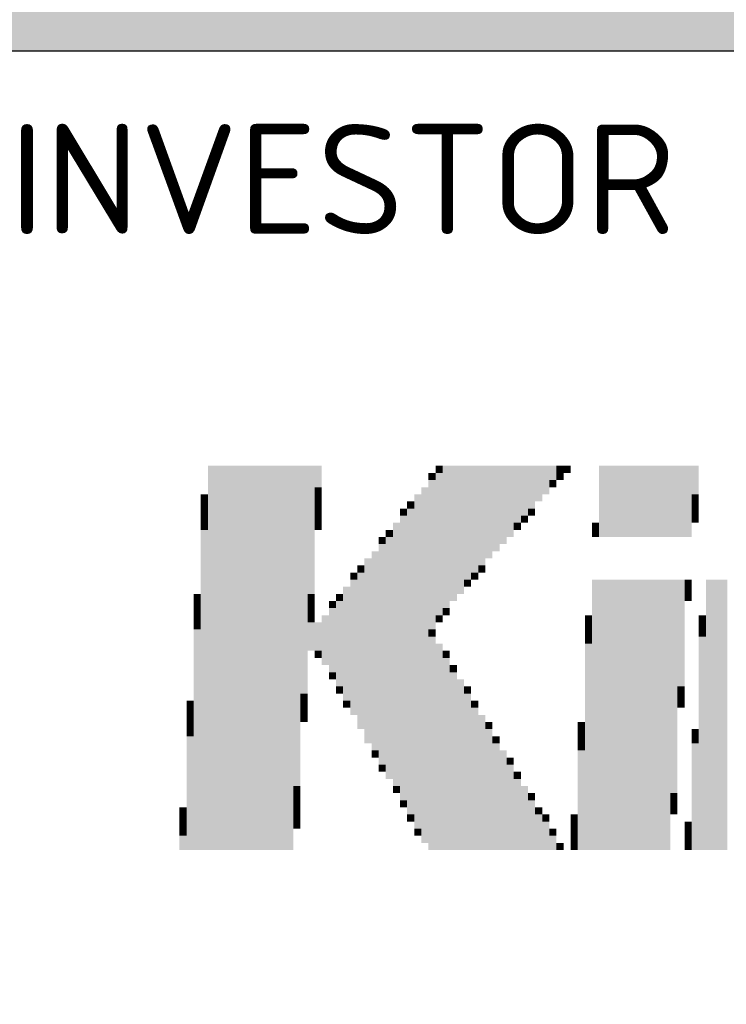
# Model space of a CAD drawing. Header units: metres. Extents: x -115250 to 1551995, y -140807 to 374743.
# Tile 12 of 205: x -49342 to -49245, y -97630 to -97496. Entities that reach past the tile are written whole.
import ezdxf
from ezdxf.enums import TextEntityAlignment as Align

# ---------------------------------------------------------------- set-up
doc = ezdxf.new("R2010")
doc.units = ezdxf.units.M
doc.header["$LTSCALE"] = 100
doc.layers.add('030-PBR popis', color=12, linetype='Continuous', lineweight=9)
doc.styles.add('ISOCPEUB_10', font='isocpeur.ttf')
doc.styles.add('ISOCPEUR', font='isocpeur.ttf')
doc.styles.add('ISOCPEUR_10', font='isocpeur.ttf')

# ---------------------------------------------------------------- blocks, each defined once
blk = doc.blocks.new('KIMBER_1')
at = {"color": 7}
for points in [[(0.11702, 0.04577), (0.11702, -0.03839), (0.11546, 0.04577), (0.11546, -0.03839)], [(0.11857, 0.04577), (0.11857, -0.03839), (0.11702, 0.04577), (0.11702, -0.03839)], [(0.12013, 0.04577), (0.12013, -0.03839), (0.11857, 0.04577), (0.11857, -0.03839)], [(0.12169, 0.04577), (0.12169, -0.03839), (0.12013, 0.04577), (0.12013, -0.03839)], [(0.12325, 0.04577), (0.12325, -0.03839), (0.12169, 0.04577), (0.12169, -0.03839)], [(0.12481, 0.04577), (0.12481, -0.03839), (0.12325, 0.04577), (0.12325, -0.03839)], [(0.12637, 0.04577), (0.12637, -0.03839), (0.12481, 0.04577), (0.12481, -0.03839)], [(0.12792, 0.04577), (0.12792, -0.03839), (0.12637, 0.04577), (0.12637, -0.03839)], [(0.12948, 0.04577), (0.12948, -0.03839), (0.12792, 0.04577), (0.12792, -0.03839)], [(0.13104, 0.04577), (0.13104, -0.03839), (0.12948, 0.04577), (0.12948, -0.03839)], [(0.1326, 0.04577), (0.1326, -0.03839), (0.13104, 0.04577), (0.13104, -0.03839)], [(0.13416, 0.04577), (0.13416, -0.03839), (0.1326, 0.04577), (0.1326, -0.03839)], [(0.13572, 0.04577), (0.13572, -0.02436), (0.13416, 0.04577), (0.13416, -0.02436)], [(0.13728, 0.04577), (0.13728, -0.0041), (0.13572, 0.04577), (0.13572, -0.0041)], [(0.13883, 0.04577), (0.13883, 0.01771), (0.13728, 0.04577), (0.13728, 0.01771)], [(0.14039, 0.04577), (0.14039, 0.04109), (0.13883, 0.04577), (0.13883, 0.04109)], [(0.16689, 0.04577), (0.16689, 0.04421), (0.16533, 0.04577), (0.16533, 0.04421)], [(0.16844, 0.04577), (0.16844, 0.0146), (0.16689, 0.04577), (0.16689, 0.0146)], [(0.17, 0.04577), (0.17, 0.01615), (0.16844, 0.04577), (0.16844, 0.01615)], [(0.17156, 0.04577), (0.17156, 0.01771), (0.17, 0.04577), (0.17, 0.01771)], [(0.17312, 0.04577), (0.17312, 0.02083), (0.17156, 0.04577), (0.17156, 0.02083)], [(0.17468, 0.04577), (0.17468, 0.02239), (0.17312, 0.04577), (0.17312, 0.02239)], [(0.17624, 0.04577), (0.17624, 0.02395), (0.17468, 0.04577), (0.17468, 0.02395)], [(0.17779, 0.04577), (0.17779, 0.02551), (0.17624, 0.04577), (0.17624, 0.02551)], [(0.17935, 0.04577), (0.17935, 0.02706), (0.17779, 0.04577), (0.17779, 0.02706)], [(0.18091, 0.04577), (0.18091, 0.02862), (0.17935, 0.04577), (0.17935, 0.02862)], [(0.18247, 0.04577), (0.18247, 0.03018), (0.18091, 0.04577), (0.18091, 0.03018)], [(0.18403, 0.04577), (0.18403, 0.0333), (0.18247, 0.04577), (0.18247, 0.0333)], [(0.18559, 0.04577), (0.18559, 0.03486), (0.18403, 0.04577), (0.18403, 0.03486)], [(0.18715, 0.04577), (0.18715, 0.03641), (0.18559, 0.04577), (0.18559, 0.03641)], [(0.1887, 0.04577), (0.1887, 0.03797), (0.18715, 0.04577), (0.18715, 0.03797)], [(0.19026, 0.04577), (0.19026, 0.03953), (0.1887, 0.04577), (0.1887, 0.03953)], [(0.19182, 0.04577), (0.19182, 0.04265), (0.19026, 0.04577), (0.19026, 0.04265)], [(0.19338, 0.04577), (0.19338, 0.04421), (0.19182, 0.04577), (0.19182, 0.04421)], [(0.19494, 0.04577), (0.19494, 0.04421), (0.19338, 0.04577), (0.19338, 0.04421)], [(0.20273, 0.04577), (0.20273, 0.03018), (0.20117, 0.04577), (0.20117, 0.03018)], [(0.20429, 0.04577), (0.20429, 0.03018), (0.20273, 0.04577), (0.20273, 0.03018)], [(0.20585, 0.04577), (0.20585, 0.03018), (0.20429, 0.04577), (0.20429, 0.03018)], [(0.20741, 0.04577), (0.20741, 0.03018), (0.20585, 0.04577), (0.20585, 0.03018)], [(0.20896, 0.04577), (0.20896, 0.03018), (0.20741, 0.04577), (0.20741, 0.03018)], [(0.21052, 0.04577), (0.21052, 0.03018), (0.20896, 0.04577), (0.20896, 0.03018)], [(0.21208, 0.04577), (0.21208, 0.03018), (0.21052, 0.04577), (0.21052, 0.03018)], [(0.21364, 0.04577), (0.21364, 0.03018), (0.21208, 0.04577), (0.21208, 0.03018)], [(0.2152, 0.04577), (0.2152, 0.03018), (0.21364, 0.04577), (0.21364, 0.03018)], [(0.21676, 0.04577), (0.21676, 0.03018), (0.2152, 0.04577), (0.2152, 0.03018)], [(0.21831, 0.04577), (0.21831, 0.03018), (0.21676, 0.04577), (0.21676, 0.03018)], [(0.21987, 0.04577), (0.21987, 0.03018), (0.21831, 0.04577), (0.21831, 0.03018)], [(0.22143, 0.04577), (0.22143, 0.03018), (0.21987, 0.04577), (0.21987, 0.03018)], [(0.22299, 0.04577), (0.22299, 0.03953), (0.22143, 0.04577), (0.22143, 0.03953)], [(0.16533, 0.04421), (0.16533, 0.04265), (0.16377, 0.04421), (0.16377, 0.04265)], [(0.16689, 0.04421), (0.16689, 0.01304), (0.16533, 0.04421), (0.16533, 0.01304)], [(0.19338, 0.04421), (0.19338, 0.04265), (0.19182, 0.04421), (0.19182, 0.04265)], [(0.14039, 0.04109), (0.14039, 0.03953), (0.13883, 0.04109), (0.13883, 0.03953)], [(0.16377, 0.04109), (0.16377, -0.03683), (0.16221, 0.04109), (0.16221, -0.03683)], [(0.16533, 0.04265), (0.16533, 0.00992), (0.16377, 0.04265), (0.16377, 0.00992)], [(0.19182, 0.04265), (0.19182, 0.04109), (0.19026, 0.04265), (0.19026, 0.04109)], [(0.11546, 0.03953), (0.11546, 0.03797), (0.1139, 0.03953), (0.1139, 0.03797)], [(0.14039, 0.03953), (0.14039, 0.03797), (0.13883, 0.03953), (0.13883, 0.03797)], [(0.16221, 0.03953), (0.16221, -0.03372), (0.16065, 0.03953), (0.16065, -0.03372)], [(0.22299, 0.03953), (0.22299, 0.03797), (0.22143, 0.03953), (0.22143, 0.03797)], [(0.11546, 0.03797), (0.11546, 0.03641), (0.1139, 0.03797), (0.1139, 0.03641)], [(0.14039, 0.03797), (0.14039, 0.03641), (0.13883, 0.03797), (0.13883, 0.03641)], [(0.16065, 0.03797), (0.16065, 0.03641), (0.15909, 0.03797), (0.15909, 0.03641)], [(0.22299, 0.03797), (0.22299, 0.03641), (0.22143, 0.03797), (0.22143, 0.03641)], [(0.11546, 0.03641), (0.11546, 0.03486), (0.1139, 0.03641), (0.1139, 0.03486)], [(0.11546, 0.03486), (0.11546, 0.0333), (0.1139, 0.03486), (0.1139, 0.0333)], [(0.14039, 0.03641), (0.14039, 0.03486), (0.13883, 0.03641), (0.13883, 0.03486)], [(0.14039, 0.03486), (0.14039, 0.0333), (0.13883, 0.03486), (0.13883, 0.0333)], [(0.15909, 0.03641), (0.15909, 0.03486), (0.15753, 0.03641), (0.15753, 0.03486)], [(0.15909, 0.03486), (0.15909, -0.02748), (0.15753, 0.03486), (0.15753, -0.02748)], [(0.16065, 0.03641), (0.16065, -0.0306), (0.15909, 0.03641), (0.15909, -0.0306)], [(0.18559, 0.03486), (0.18559, 0.0333), (0.18403, 0.03486), (0.18403, 0.0333)], [(0.18715, 0.03641), (0.18715, 0.03486), (0.18559, 0.03641), (0.18559, 0.03486)], [(0.22299, 0.03641), (0.22299, 0.03486), (0.22143, 0.03641), (0.22143, 0.03486)], [(0.22299, 0.03486), (0.22299, 0.0333), (0.22143, 0.03486), (0.22143, 0.0333)], [(0.11546, 0.0333), (0.11546, 0.03174), (0.1139, 0.0333), (0.1139, 0.03174)], [(0.14039, 0.0333), (0.14039, 0.03174), (0.13883, 0.0333), (0.13883, 0.03174)], [(0.15753, 0.0333), (0.15753, -0.02436), (0.15598, 0.0333), (0.15598, -0.02436)], [(0.18403, 0.0333), (0.18403, 0.03174), (0.18247, 0.0333), (0.18247, 0.03174)], [(0.20117, 0.0333), (0.20117, 0.03174), (0.19961, 0.0333), (0.19961, 0.03174)], [(0.11546, 0.03174), (0.11546, -0.03839), (0.1139, 0.03174), (0.1139, -0.03839)], [(0.15598, 0.03174), (0.15598, 0.03018), (0.15442, 0.03174), (0.15442, 0.03018)], [(0.20117, 0.03174), (0.20117, 0.03018), (0.19961, 0.03174), (0.19961, 0.03018)], [(0.15442, 0.03018), (0.15442, 0.02862), (0.15286, 0.03018), (0.15286, 0.02862)], [(0.15442, 0.02862), (0.15442, -0.01969), (0.15286, 0.02862), (0.15286, -0.01969)], [(0.15598, 0.03018), (0.15598, -0.02281), (0.15442, 0.03018), (0.15442, -0.02281)], [(0.15286, 0.02706), (0.15286, -0.01657), (0.1513, 0.02706), (0.1513, -0.01657)], [(0.14974, 0.02395), (0.14974, 0.02239), (0.14818, 0.02395), (0.14818, 0.02239)], [(0.1513, 0.02551), (0.1513, -0.01501), (0.14974, 0.02551), (0.14974, -0.01501)], [(0.17624, 0.02395), (0.17624, 0.02239), (0.17468, 0.02395), (0.17468, 0.02239)], [(0.14818, 0.02239), (0.14818, 0.02083), (0.14663, 0.02239), (0.14663, 0.02083)], [(0.14974, 0.02239), (0.14974, -0.0119), (0.14818, 0.02239), (0.14818, -0.0119)], [(0.17468, 0.02239), (0.17468, 0.02083), (0.17312, 0.02239), (0.17312, 0.02083)], [(0.14818, 0.02083), (0.14818, -0.00878), (0.14663, 0.02083), (0.14663, -0.00878)], [(0.17312, 0.02083), (0.17312, 0.01927), (0.17156, 0.02083), (0.17156, 0.01927)], [(0.20117, 0.02083), (0.20117, -0.03839), (0.19961, 0.02083), (0.19961, -0.03839)], [(0.20273, 0.02083), (0.20273, -0.03839), (0.20117, 0.02083), (0.20117, -0.03839)], [(0.20429, 0.02083), (0.20429, -0.03839), (0.20273, 0.02083), (0.20273, -0.03839)], [(0.20585, 0.02083), (0.20585, -0.03839), (0.20429, 0.02083), (0.20429, -0.03839)], [(0.20741, 0.02083), (0.20741, -0.03839), (0.20585, 0.02083), (0.20585, -0.03839)], [(0.20896, 0.02083), (0.20896, -0.03839), (0.20741, 0.02083), (0.20741, -0.03839)], [(0.21052, 0.02083), (0.21052, -0.03839), (0.20896, 0.02083), (0.20896, -0.03839)], [(0.21208, 0.02083), (0.21208, -0.03839), (0.21052, 0.02083), (0.21052, -0.03839)], [(0.21364, 0.02083), (0.21364, -0.03839), (0.21208, 0.02083), (0.21208, -0.03839)], [(0.2152, 0.02083), (0.2152, -0.03839), (0.21364, 0.02083), (0.21364, -0.03839)], [(0.21676, 0.02083), (0.21676, -0.03839), (0.2152, 0.02083), (0.2152, -0.03839)], [(0.21831, 0.02083), (0.21831, -0.02592), (0.21676, 0.02083), (0.21676, -0.02592)], [(0.21987, 0.02083), (0.21987, -0.00255), (0.21831, 0.02083), (0.21831, -0.00255)], [(0.22143, 0.02083), (0.22143, 0.01927), (0.21987, 0.02083), (0.21987, 0.01927)], [(0.22611, 0.02083), (0.22611, -0.03839), (0.22455, 0.02083), (0.22455, -0.03839)], [(0.22766, 0.02083), (0.22766, -0.03839), (0.22611, 0.02083), (0.22611, -0.03839)], [(0.22922, 0.02083), (0.22922, -0.03839), (0.22766, 0.02083), (0.22766, -0.03839)], [(0.1139, 0.01771), (0.1139, 0.01615), (0.11234, 0.01771), (0.11234, 0.01615)], [(0.13883, 0.01771), (0.13883, 0.01615), (0.13728, 0.01771), (0.13728, 0.01615)], [(0.14507, 0.01771), (0.14507, 0.01615), (0.14351, 0.01771), (0.14351, 0.01615)], [(0.14663, 0.01927), (0.14663, -0.00566), (0.14507, 0.01927), (0.14507, -0.00566)], [(0.22143, 0.01927), (0.22143, 0.01771), (0.21987, 0.01927), (0.21987, 0.01771)], [(0.22143, 0.01771), (0.22143, 0.01615), (0.21987, 0.01771), (0.21987, 0.01615)], [(0.1139, 0.01615), (0.1139, 0.0146), (0.11234, 0.01615), (0.11234, 0.0146)], [(0.13883, 0.01615), (0.13883, 0.0146), (0.13728, 0.01615), (0.13728, 0.0146)], [(0.14351, 0.01615), (0.14351, 0.0146), (0.14195, 0.01615), (0.14195, 0.0146)], [(0.14507, 0.01615), (0.14507, -0.00255), (0.14351, 0.01615), (0.14351, -0.00255)], [(0.1139, 0.0146), (0.1139, 0.01304), (0.11234, 0.0146), (0.11234, 0.01304)], [(0.1139, 0.01304), (0.1139, 0.01148), (0.11234, 0.01304), (0.11234, 0.01148)], [(0.13883, 0.0146), (0.13883, 0.01304), (0.13728, 0.0146), (0.13728, 0.01304)], [(0.13883, 0.01304), (0.13883, 0.01148), (0.13728, 0.01304), (0.13728, 0.01148)], [(0.14195, 0.01304), (0.14195, 0.00213), (0.14039, 0.01304), (0.14039, 0.00213)], [(0.14351, 0.0146), (0.14351, 0.00057), (0.14195, 0.0146), (0.14195, 0.00057)], [(0.16689, 0.01304), (0.16689, 0.01148), (0.16533, 0.01304), (0.16533, 0.01148)], [(0.16844, 0.0146), (0.16844, 0.01304), (0.16689, 0.0146), (0.16689, 0.01304)], [(0.19961, 0.01304), (0.19961, 0.01148), (0.19805, 0.01304), (0.19805, 0.01148)], [(0.22455, 0.01304), (0.22455, 0.01148), (0.22299, 0.01304), (0.22299, 0.01148)], [(0.1139, 0.01148), (0.1139, 0.00992), (0.11234, 0.01148), (0.11234, 0.00992)], [(0.13883, 0.01148), (0.13883, 0.00525), (0.13728, 0.01148), (0.13728, 0.00525)], [(0.14039, 0.01148), (0.14039, 0.00525), (0.13883, 0.01148), (0.13883, 0.00525)], [(0.19961, 0.01148), (0.19961, 0.00992), (0.19805, 0.01148), (0.19805, 0.00992)], [(0.22455, 0.01148), (0.22455, 0.00992), (0.22299, 0.01148), (0.22299, 0.00992)], [(0.1139, 0.00992), (0.1139, -0.03839), (0.11234, 0.00992), (0.11234, -0.03839)], [(0.16533, 0.00992), (0.16533, 0.00836), (0.16377, 0.00992), (0.16377, 0.00836)], [(0.19961, 0.00992), (0.19961, 0.00836), (0.19805, 0.00992), (0.19805, 0.00836)], [(0.22455, 0.00992), (0.22455, 0.00836), (0.22299, 0.00992), (0.22299, 0.00836)], [(0.16533, 0.00836), (0.16533, -0.03839), (0.16377, 0.00836), (0.16377, -0.03839)], [(0.16689, 0.0068), (0.16689, -0.03839), (0.16533, 0.0068), (0.16533, -0.03839)], [(0.19961, 0.00836), (0.19961, 0.0068), (0.19805, 0.00836), (0.19805, 0.0068)], [(0.19961, 0.0068), (0.19961, -0.03839), (0.19805, 0.0068), (0.19805, -0.03839)], [(0.22455, 0.00836), (0.22455, -0.03839), (0.22299, 0.00836), (0.22299, -0.03839)], [(0.14039, 0.00525), (0.14039, 0.00369), (0.13883, 0.00525), (0.13883, 0.00369)], [(0.16844, 0.00525), (0.16844, 0.00369), (0.16689, 0.00525), (0.16689, 0.00369)], [(0.16844, 0.00369), (0.16844, -0.03839), (0.16689, 0.00369), (0.16689, -0.03839)], [(0.14351, 0.00057), (0.14351, -0.00099), (0.14195, 0.00057), (0.14195, -0.00099)], [(0.17, 0.00213), (0.17, 0.00057), (0.16844, 0.00213), (0.16844, 0.00057)], [(0.17, 0.00057), (0.17, -0.03839), (0.16844, 0.00057), (0.16844, -0.03839)], [(0.17156, -0.00099), (0.17156, -0.03839), (0.17, -0.00099), (0.17, -0.03839)], [(0.13728, -0.0041), (0.13728, -0.00566), (0.13572, -0.0041), (0.13572, -0.00566)], [(0.14507, -0.00255), (0.14507, -0.0041), (0.14351, -0.00255), (0.14351, -0.0041)], [(0.17312, -0.00255), (0.17312, -0.0041), (0.17156, -0.00255), (0.17156, -0.0041)], [(0.17312, -0.0041), (0.17312, -0.03839), (0.17156, -0.0041), (0.17156, -0.03839)], [(0.21987, -0.00255), (0.21987, -0.0041), (0.21831, -0.00255), (0.21831, -0.0041)], [(0.21987, -0.0041), (0.21987, -0.00566), (0.21831, -0.0041), (0.21831, -0.00566)], [(0.11234, -0.00566), (0.11234, -0.00722), (0.11078, -0.00566), (0.11078, -0.00722)], [(0.13728, -0.00566), (0.13728, -0.00722), (0.13572, -0.00566), (0.13572, -0.00722)], [(0.14663, -0.00566), (0.14663, -0.00722), (0.14507, -0.00566), (0.14507, -0.00722)], [(0.17468, -0.00566), (0.17468, -0.00722), (0.17312, -0.00566), (0.17312, -0.00722)], [(0.21987, -0.00566), (0.21987, -0.00722), (0.21831, -0.00566), (0.21831, -0.00722)], [(0.11234, -0.00722), (0.11234, -0.00878), (0.11078, -0.00722), (0.11078, -0.00878)], [(0.13728, -0.00722), (0.13728, -0.00878), (0.13572, -0.00722), (0.13572, -0.00878)], [(0.17468, -0.00722), (0.17468, -0.03839), (0.17312, -0.00722), (0.17312, -0.03839)], [(0.11234, -0.00878), (0.11234, -0.01034), (0.11078, -0.00878), (0.11078, -0.01034)], [(0.11234, -0.01034), (0.11234, -0.0119), (0.11078, -0.01034), (0.11078, -0.0119)], [(0.13728, -0.00878), (0.13728, -0.01034), (0.13572, -0.00878), (0.13572, -0.01034)], [(0.17624, -0.00878), (0.17624, -0.03839), (0.17468, -0.00878), (0.17468, -0.03839)], [(0.17779, -0.01034), (0.17779, -0.0119), (0.17624, -0.01034), (0.17624, -0.0119)], [(0.19805, -0.01034), (0.19805, -0.0119), (0.1965, -0.01034), (0.1965, -0.0119)], [(0.11234, -0.0119), (0.11234, -0.01346), (0.11078, -0.0119), (0.11078, -0.01346)], [(0.17779, -0.0119), (0.17779, -0.03839), (0.17624, -0.0119), (0.17624, -0.03839)], [(0.19805, -0.0119), (0.19805, -0.01346), (0.1965, -0.0119), (0.1965, -0.01346)], [(0.22299, -0.0119), (0.22299, -0.01346), (0.22143, -0.0119), (0.22143, -0.01346)], [(0.11234, -0.01346), (0.11234, -0.03839), (0.11078, -0.01346), (0.11078, -0.03839)], [(0.17935, -0.01346), (0.17935, -0.01501), (0.17779, -0.01346), (0.17779, -0.01501)], [(0.17935, -0.01501), (0.17935, -0.03839), (0.17779, -0.01501), (0.17779, -0.03839)], [(0.19805, -0.01346), (0.19805, -0.01501), (0.1965, -0.01346), (0.1965, -0.01501)], [(0.19805, -0.01501), (0.19805, -0.01657), (0.1965, -0.01501), (0.1965, -0.01657)], [(0.22299, -0.01346), (0.22299, -0.01501), (0.22143, -0.01346), (0.22143, -0.01501)], [(0.22299, -0.01501), (0.22299, -0.03839), (0.22143, -0.01501), (0.22143, -0.03839)], [(0.15286, -0.01657), (0.15286, -0.01813), (0.1513, -0.01657), (0.1513, -0.01813)], [(0.18091, -0.01657), (0.18091, -0.03839), (0.17935, -0.01657), (0.17935, -0.03839)], [(0.19805, -0.01657), (0.19805, -0.03839), (0.1965, -0.01657), (0.1965, -0.03839)], [(0.18247, -0.01813), (0.18247, -0.01969), (0.18091, -0.01813), (0.18091, -0.01969)], [(0.15442, -0.01969), (0.15442, -0.02125), (0.15286, -0.01969), (0.15286, -0.02125)], [(0.18247, -0.01969), (0.18247, -0.03839), (0.18091, -0.01969), (0.18091, -0.03839)], [(0.18403, -0.02125), (0.18403, -0.02281), (0.18247, -0.02125), (0.18247, -0.02281)], [(0.18403, -0.02281), (0.18403, -0.03839), (0.18247, -0.02281), (0.18247, -0.03839)], [(0.13572, -0.02436), (0.13572, -0.02592), (0.13416, -0.02436), (0.13416, -0.02592)], [(0.15753, -0.02436), (0.15753, -0.02592), (0.15598, -0.02436), (0.15598, -0.02592)], [(0.18559, -0.02436), (0.18559, -0.03839), (0.18403, -0.02436), (0.18403, -0.03839)], [(0.13572, -0.02592), (0.13572, -0.02748), (0.13416, -0.02592), (0.13416, -0.02748)], [(0.13572, -0.02748), (0.13572, -0.02904), (0.13416, -0.02748), (0.13416, -0.02904)], [(0.15909, -0.02748), (0.15909, -0.02904), (0.15753, -0.02748), (0.15753, -0.02904)], [(0.18715, -0.02592), (0.18715, -0.02748), (0.18559, -0.02592), (0.18559, -0.02748)], [(0.18715, -0.02748), (0.18715, -0.03839), (0.18559, -0.02748), (0.18559, -0.03839)], [(0.21831, -0.02592), (0.21831, -0.02748), (0.21676, -0.02592), (0.21676, -0.02748)], [(0.21831, -0.02748), (0.21831, -0.02904), (0.21676, -0.02748), (0.21676, -0.02904)], [(0.11078, -0.02904), (0.11078, -0.0306), (0.10922, -0.02904), (0.10922, -0.0306)], [(0.13572, -0.02904), (0.13572, -0.0306), (0.13416, -0.02904), (0.13416, -0.0306)], [(0.1887, -0.02904), (0.1887, -0.0306), (0.18715, -0.02904), (0.18715, -0.0306)], [(0.21831, -0.02904), (0.21831, -0.0306), (0.21676, -0.02904), (0.21676, -0.0306)], [(0.11078, -0.0306), (0.11078, -0.03216), (0.10922, -0.0306), (0.10922, -0.03216)], [(0.11078, -0.03216), (0.11078, -0.03372), (0.10922, -0.03216), (0.10922, -0.03372)], [(0.13572, -0.0306), (0.13572, -0.03216), (0.13416, -0.0306), (0.13416, -0.03216)], [(0.13572, -0.03216), (0.13572, -0.03372), (0.13416, -0.03216), (0.13416, -0.03372)], [(0.16065, -0.0306), (0.16065, -0.03216), (0.15909, -0.0306), (0.15909, -0.03216)], [(0.1887, -0.0306), (0.1887, -0.03839), (0.18715, -0.0306), (0.18715, -0.03839)], [(0.19026, -0.0306), (0.19026, -0.03216), (0.1887, -0.0306), (0.1887, -0.03216)], [(0.19026, -0.03216), (0.19026, -0.03839), (0.1887, -0.03216), (0.1887, -0.03839)], [(0.1965, -0.0306), (0.1965, -0.03216), (0.19494, -0.0306), (0.19494, -0.03216)], [(0.1965, -0.03216), (0.1965, -0.03372), (0.19494, -0.03216), (0.19494, -0.03372)], [(0.22143, -0.03216), (0.22143, -0.03372), (0.21987, -0.03216), (0.21987, -0.03372)], [(0.11078, -0.03372), (0.11078, -0.03527), (0.10922, -0.03372), (0.10922, -0.03527)], [(0.16221, -0.03372), (0.16221, -0.03527), (0.16065, -0.03372), (0.16065, -0.03527)], [(0.19182, -0.03372), (0.19182, -0.03527), (0.19026, -0.03372), (0.19026, -0.03527)], [(0.1965, -0.03372), (0.1965, -0.03527), (0.19494, -0.03372), (0.19494, -0.03527)], [(0.22143, -0.03372), (0.22143, -0.03527), (0.21987, -0.03372), (0.21987, -0.03527)], [(0.11078, -0.03527), (0.11078, -0.03839), (0.10922, -0.03527), (0.10922, -0.03839)], [(0.19182, -0.03527), (0.19182, -0.03839), (0.19026, -0.03527), (0.19026, -0.03839)], [(0.1965, -0.03527), (0.1965, -0.03683), (0.19494, -0.03527), (0.19494, -0.03683)], [(0.22143, -0.03527), (0.22143, -0.03683), (0.21987, -0.03527), (0.21987, -0.03683)], [(0.19338, -0.03683), (0.19338, -0.03839), (0.19182, -0.03683), (0.19182, -0.03839)], [(0.1965, -0.03683), (0.1965, -0.03839), (0.19494, -0.03683), (0.19494, -0.03839)], [(0.22143, -0.03683), (0.22143, -0.03839), (0.21987, -0.03683), (0.21987, -0.03839)]]:
    blk.add_solid(points, dxfattribs=at)
blk = doc.blocks.new('RAZITKO-KCC')
h = blk.add_hatch(color=256)
h.paths.add_polyline_path([(-140, 76), (-140, 103), (0, 103), (0, 76)])
h.paths.add_polyline_path([(-139, 77), (-139, 102), (-70.5, 102), (-70.5, 77)], flags=16)
h.paths.add_polyline_path([(-69.5, 77), (-69.5, 102), (-1, 102), (-1, 77)], flags=16)
blk.add_line((-139, 102), (-70.5, 102))
at = {"xscale": 62.28062766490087, "yscale": 62.28062767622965, "zscale": 62.28062766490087}
blk.add_blockref('KIMBER_1', (-130.965, 93.488), dxfattribs=at)
at = {"style": 'ISOCPEUR_10'}
blk.add_text('STAVEBNÍK/INVESTOR', height=1.5, dxfattribs=at).set_placement((-138, 99.5))
at = {"color": 3}
for tag, p, height, style in [('INVESTOR_jméno', (-130.18, 85.973), 2.5, 'ISOCPEUR_10'), ('INVESTOR_ulice', (-130.18, 82.294), 2.5, 'ISOCPEUR_10'), ('INVESTOR_město', (-130.18, 78.63), 2.5, 'ISOCPEUR_10'), ('HLAVNÍ_INŽENÝR_PROJEKTU', (-69, 69), 2.5, 'ISOCPEUR_10'), ('PROFESE', (-139, 69), 2.5, 'ISOCPEUR_10'), ('ZODPOVĚDNÝ_PROJEKTANT_PROFESE', (-69, 60), 2.5, 'ISOCPEUR_10'), ('ZPRACOVATEL_PROFESE_jméno', (-139, 60), 2.5, 'ISOCPEUR_10'), ('ZPRACOVATEL_PROFESE_ulice', (-139, 55.5), 2.5, 'ISOCPEUR_10'), ('ZPRACOVATEL_PROFESE_město', (-139, 51), 2.5, 'ISOCPEUR_10'), ('VYPRACOVAL', (-69, 51), 2.5, 'ISOCPEUR_10'), ('ARCHIV', (-19, 31), 2.5, 'ISOCPEUR_10'), ('MISTO_STAVBY', (-139, 22), 2.5, 'ISOCPEUR_10'), ('MĚŘÍTKO', (-48.5, 13), 2.5, 'ISOCPEUR_10'), ('FORMÁT', (-30.5, 13), 2.5, 'ISOCPEUR_10'), ('STUPEŇ_DOKUMENTACE', (-139, 13), 2, 'ISOCPEUR_10'), ('DATUM', (-69, 13), 2.5, 'ISOCPEUR_10'), ('OBJEKT', (-69, 2.5), 3.5, 'ISOCPEUB_10')]:
    blk.add_attdef(tag, p, '', height=height, dxfattribs=dict(at, style=style))
at = {"color": 3, "linetype": 'ByBlock', "style": 'ISOCPEUB_10'}
for tag, p in [('NÁZEV_STAVBY', (-139, 41)), ('OBSAH_PŘÍLOHY', (-139, 31))]:
    blk.add_attdef(tag, p, '', height=3.5, dxfattribs=at)
blk.add_attdef('Č_PŘÍLOHY-č_zakázky', text='', height=3.5, dxfattribs=at).set_placement((-122.5, 2.5), align=Align.RIGHT)
for tag, p in [('Č_PŘÍLOHY-stupeň_dokumentace', (-118.5, 2.5)), ('Č_PŘÍLOHY-část_dokumentace', (-111.5, 2.5)), ('Č_PŘÍLOHY-objekt', (-104.5, 2.5)), ('Č_PŘÍLOHY-profese', (-96, 2.5)), ('Č_PŘÍLOHY-výkres', (-86, 2.5)), ('Č_PŘÍLOHY-revize', (-76, 2.5))]:
    blk.add_attdef(tag, text='', height=3.5, dxfattribs=at).set_placement(p, align=Align.CENTER)
at = {"color": 3, "style": 'ISOCPEUR_10'}
blk.add_attdef('OBJEKT_UPŘESNĚNÍ', text='', height=2.5, dxfattribs=at).set_placement((-22, 2.5), align=Align.RIGHT)

msp = doc.modelspace()

# ---------------------------------------------------------------- block references
at = {"xscale": 10, "yscale": 10, "zscale": 10}
msp.add_blockref('RAZITKO-KCC', (-48078.19, -98520.34), dxfattribs=at)

# ---------------------------------------------------------------- texts
at = {"layer": '030-PBR popis', "color": 7, "linetype": 'ByBlock', "insert": (-51954.8, -33900), "char_height": 400, "attachment_point": 1, "line_spacing_factor": 1.8, "style": 'ISOCPEUR'}
msp.add_mtext_dynamic_manual_height_columns('{\\H2x;LEGENDA PO - PBŘ:}\\P\\pl4000;HRANICE POŽÁRNÍHO ÚSEKU\\PEPS SE SAMOČINNÝMI A TLAČÍTKOVÝMI HLÁSIČI VIZ. PROJEKT EPS\\PNOUZOVÉ OSVĚTLENÍ\\PPŘENOSNÉ HASICÍ PŘÍSTROJE (SPECIFIKACE DLE POŽÁRNÍ ZPRÁVY)\\PVNITŘNÍ POŽÁRNÍ HYDRANTOVÁ SKŘÍŇ (BÍLÁ; PHP, D 30 m, EPS)\\PVÝCHOD NA VOLNÉ PROSTRANSTVÍ\\PSMĚR ÚNIKU (DOPLNĚNÝ O POČET UNIKAJÍCÍCH OSOB) \\PAKUSTICKÉ POPLACHOVÉ ZAŘÍZENÍ\\POZNAČENÍ POŽÁRNÍHO ÚSEKU\\PNEJNIŽŠÍ POŽADOVANÁ POŽÁRNÍ ODOLNOST VODOROVNÉ KONSTRUKCE\\PNEJNIŽŠÍ POŽADOVANÁ POŽÁRNÍ ODOLNOST SVISLÉ KONSTRUKCE\\PNEJNIŽŠÍ POŽADOVANÁ POŽÁRNÍ ODOLNOST POŽÁRNÍHO UZÁVĚRU', width=26908.9543, gutter_width=2000, heights=[0], dxfattribs=at)

doc.saveas('drawing.dxf')
